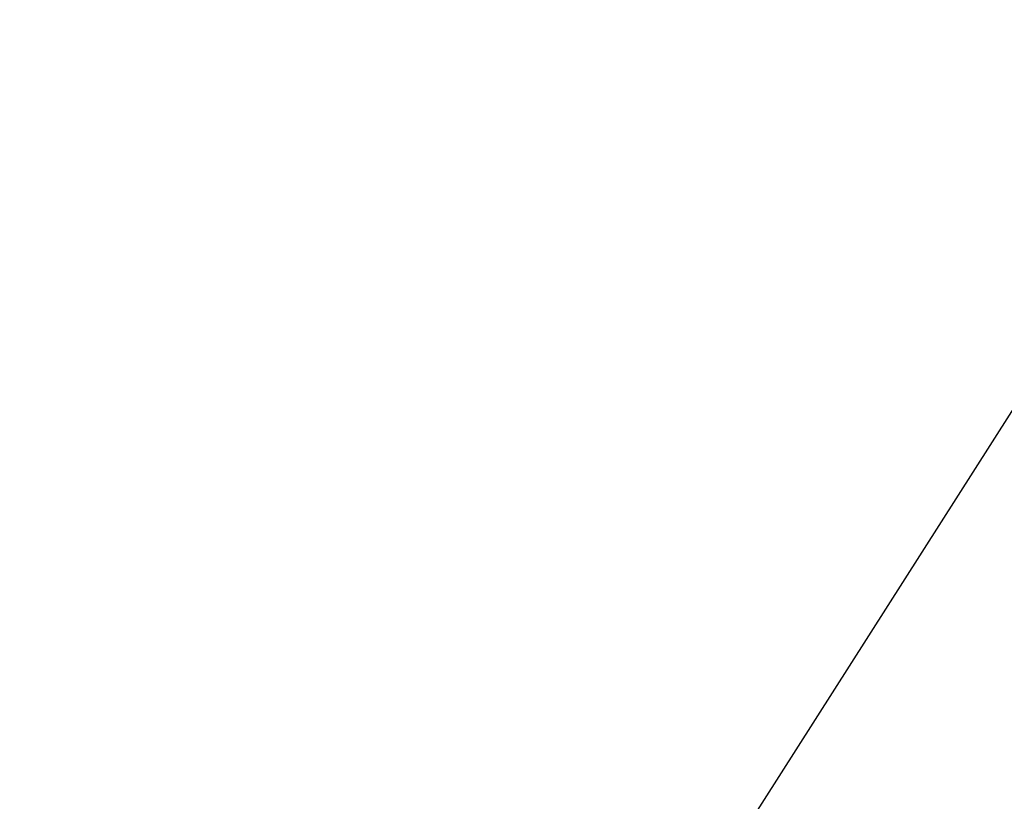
# Paper-space layout '_Trimétrica' of a CAD drawing. Header units: millimetres. Extents: x -779 to 439, y -976 to 228.
# Tile 128 of 186: x -165 to -156, y -671 to -664. Entities that reach past the tile are written whole.
import ezdxf

# ---------------------------------------------------------------- set-up
doc = ezdxf.new("R2010")
doc.units = ezdxf.units.MM

psp = doc.layouts.new('_Trimétrica')

# ---------------------------------------------------------------- linework, layer by layer
at = {"color": 7, "linetype": 'Continuous', "lineweight": 25, "flags": 128}
psp.add_lwpolyline([(-191.5493, -706.2193), (-186.8826, -702.6971), (-181.6423, -698.3334), (-176.6405, -693.71), (-171.8849, -688.8339), (-167.3829, -683.7128), (-163.1413, -678.3544), (-159.1667, -672.7671), (-155.4653, -666.9595)], dxfattribs=at)
at = {"color": 7, "linetype": 'Continuous', "lineweight": 25}
for points, knots in [([(-467.8293, -369.7426), (-467.1515, -369.2442), (-464.8491, -367.5511), (-460.7114, -364.9191), (-455.4319, -361.8476), (-449.9601, -359.0457), (-444.3205, -356.499), (-438.5177, -354.2159), (-432.5621, -352.1983), (-426.4624, -350.449), (-420.2279, -348.9701), (-413.868, -347.7635), (-407.392, -346.8305), (-400.8094, -346.1723), (-394.1297, -345.7897), (-387.3628, -345.6831), (-380.5185, -345.8525), (-373.6066, -346.2979), (-366.6375, -347.0186), (-359.6211, -348.0136), (-352.5681, -349.2818), (-345.4887, -350.8213), (-338.3936, -352.6302), (-331.2935, -354.706), (-324.1989, -357.0457), (-317.1208, -359.6462), (-310.0697, -362.5037), (-303.0565, -365.6142), (-296.092, -368.9731), (-289.1867, -372.5756), (-282.3514, -376.4164), (-275.5965, -380.4897), (-268.9325, -384.7896), (-262.3696, -389.3096), (-255.9179, -394.0429), (-249.5874, -398.9823), (-243.3879, -404.1204), (-237.3288, -409.4493), (-231.4197, -414.9609), (-225.6694, -420.6468), (-220.087, -426.4982), (-214.6809, -432.5062), (-209.4594, -438.6613), (-204.4306, -444.9543), (-199.602, -451.3752), (-194.981, -457.9143), (-190.5745, -464.5613), (-186.3892, -471.306), (-182.4313, -478.1379), (-178.7068, -485.0466), (-175.221, -492.0212), (-171.9791, -499.051), (-168.9857, -506.1252), (-166.2452, -513.2329), (-163.7615, -520.3631), (-161.5379, -527.505), (-159.5775, -534.6475), (-157.8829, -541.7799), (-156.4564, -548.8914), (-155.2996, -555.9713), (-154.4141, -563.0089), (-153.8006, -569.9939), (-153.46, -576.9158), (-153.3923, -583.7647), (-153.5974, -590.5306), (-154.0749, -597.2037), (-154.824, -603.7744), (-155.8435, -610.2334), (-157.1321, -616.5715), (-158.6881, -622.7798), (-160.5096, -628.8495), (-162.5943, -634.7718), (-164.9395, -640.5384), (-167.5432, -646.1403), (-170.3994, -651.5714), (-173.5146, -656.8148), (-176.568, -661.4689), (-178.689, -664.279), (-179.5978, -665.483)], [0, 0, 0, 0, 0.005644, 0.01917, 0.032683, 0.04618, 0.059659, 0.073117, 0.086555, 0.099972, 0.113369, 0.126746, 0.140104, 0.153445, 0.16677, 0.180082, 0.193381, 0.20667, 0.219949, 0.233221, 0.246486, 0.259746, 0.273002, 0.286255, 0.299505, 0.312753, 0.326001, 0.339247, 0.352493, 0.365739, 0.378985, 0.392231, 0.405478, 0.418725, 0.431972, 0.44522, 0.458468, 0.471716, 0.484965, 0.498213, 0.511461, 0.524709, 0.537957, 0.551204, 0.56445, 0.577695, 0.59094, 0.604184, 0.617426, 0.630668, 0.643908, 0.657148, 0.670387, 0.683626, 0.696865, 0.710103, 0.723342, 0.736583, 0.749825, 0.76307, 0.776318, 0.789571, 0.80283, 0.816095, 0.82937, 0.842655, 0.855951, 0.869261, 0.882587, 0.895929, 0.90929, 0.92267, 0.936072, 0.949495, 0.96294, 0.976405, 0.989891, 1, 1, 1, 1]), ([(-554.675, -592.6948), (-553.9344, -594.1433), (-551.7996, -598.3192), (-548.0837, -605.1647), (-543.4548, -613.1966), (-538.5906, -621.1335), (-533.5009, -628.9676), (-528.1903, -636.6901), (-522.665, -644.2924), (-516.9311, -651.7662), (-510.9952, -659.1032), (-504.8637, -666.2952), (-498.5435, -673.3343), (-492.0417, -680.2128), (-485.3654, -686.9229), (-478.5221, -693.4573), (-471.5192, -699.8087), (-464.3647, -705.97), (-457.0662, -711.9342), (-449.632, -717.6949), (-442.0702, -723.2455), (-434.3891, -728.5797), (-426.5973, -733.6916), (-418.7032, -738.5754), (-410.7156, -743.2256), (-402.6433, -747.6368), (-394.4953, -751.804), (-386.2804, -755.7225), (-378.0079, -759.3876), (-369.687, -762.7951), (-361.3268, -765.941), (-352.9366, -768.8217), (-344.526, -771.4336), (-336.1043, -773.7736), (-327.6809, -775.8389), (-319.2654, -777.627), (-310.8673, -779.1356), (-302.4961, -780.363), (-294.1614, -781.3074), (-285.8727, -781.9677), (-277.6396, -782.3431), (-269.4714, -782.4329), (-261.3778, -782.2371), (-253.368, -781.7559), (-245.4513, -780.9897), (-237.6369, -779.9396), (-229.9339, -778.6069), (-222.3511, -776.9933), (-214.8974, -775.1007), (-207.5814, -772.9317), (-200.4112, -770.489), (-193.3953, -767.7756), (-186.5411, -764.7952), (-179.8573, -761.5503), (-173.3478, -758.0493), (-167.0328, -754.2801), (-161.8871, -750.9634), (-158.9243, -748.8103), (-157.9309, -748.0884)], [0, 0, 0, 0, 0.009671, 0.02788, 0.046088, 0.064297, 0.082505, 0.100713, 0.11892, 0.137128, 0.155335, 0.173542, 0.191749, 0.209957, 0.228164, 0.246372, 0.26458, 0.282788, 0.300997, 0.319206, 0.337416, 0.355627, 0.373839, 0.392051, 0.410265, 0.428479, 0.446693, 0.464908, 0.483124, 0.50134, 0.519555, 0.537771, 0.555985, 0.574198, 0.592409, 0.610618, 0.628823, 0.647025, 0.665222, 0.683413, 0.701598, 0.719775, 0.737943, 0.756102, 0.77425, 0.792386, 0.810509, 0.828618, 0.846713, 0.864794, 0.882858, 0.900907, 0.918941, 0.936959, 0.954963, 0.972953, 0.990932, 1, 1, 1, 1])]:
    psp.add_open_spline(points, degree=3, knots=knots, dxfattribs=at)

doc.saveas('drawing.dxf')
